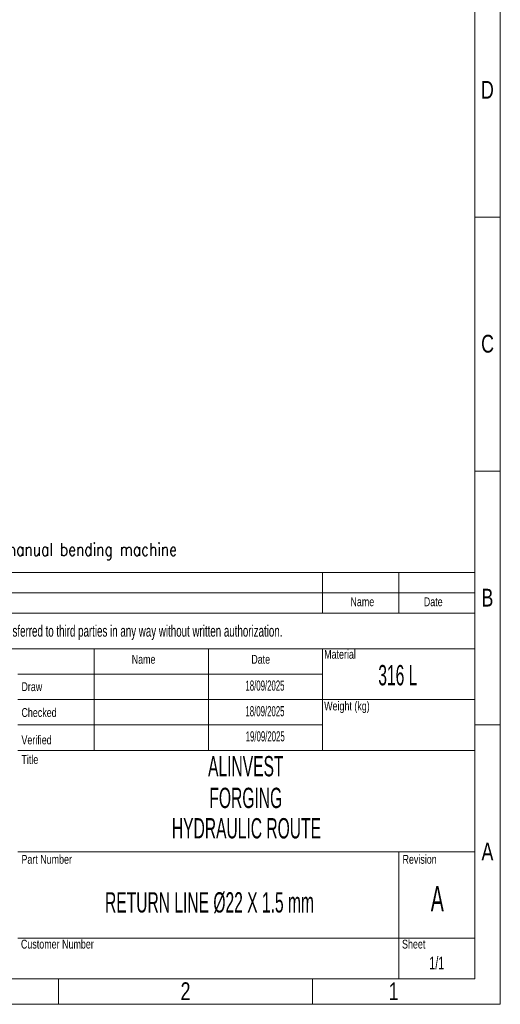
# Model space of a CAD drawing. Header units: millimetres. Extents: x 0 to 594, y 0 to 424.
# Tile 13 of 14: x 496 to 594, y 0 to 201. Entities that reach past the tile are written whole.
import ezdxf

# ---------------------------------------------------------------- set-up
doc = ezdxf.new("R2010")
doc.units = ezdxf.units.MM
doc.header["$LTSCALE"] = 0.25
doc.layers.add('SLD-0', color=179, linetype='Continuous')
doc.styles.add('AdskIsoMetric', font='romans.shx', dxfattribs={"width": 0.8, "height": 2.5})
doc.styles.add('SLDTEXTSTYLE1', font='TXT', dxfattribs={"width": 0.574367})
doc.styles.add('SLDTEXTSTYLE2', font='TXT', dxfattribs={"width": 0.638186})
doc.styles.add('SLDTEXTSTYLE3', font='TXT', dxfattribs={"width": 0.75})

# ---------------------------------------------------------------- blocks, each defined once
blk = doc.blocks.new('cajetin')
at = {"color": 7, "linetype": 'Continuous', "lineweight": 18}
for p, q in [((861, 615), (861, 0)), ((853.5, 607.5), (853.5, 7.5)), ((853.5, 232.5), (861, 232.5)), ((853.5, 157.5), (861, 157.5)), ((853.5, 82.5), (861, 82.5)), ((853.5, 7.5), (7.5, 7.5)), ((730.5, 7.5), (730.5, 0)), ((805.5, 7.5), (805.5, 0)), ((861, 0), (0, 0))]:
    blk.add_line(p, q, dxfattribs=at)
at = {"color": 7, "linetype": 'Continuous', "lineweight": 0, "char_height": 5.25, "attachment_point": 2, "style": 'SLDTEXTSTYLE3'}
for s, insert in [('D', (857.18, 272.74)), ('C', (857.23, 197.74)), ('B', (857.19, 122.74)), ('A', (857.2, 47.74)), ('2', (768.01, 6.49)), ('1', (829.51, 6.49))]:
    blk.add_mtext(s, dxfattribs=dict(at, insert=insert))
blk = doc.blocks.new('A$C05b564d1')
at = {"color": 7, "linetype": 'Continuous', "lineweight": 18}
for p, q in [((402.55, 87.96), (588.83, 87.96)), ((557.78, 87.96), (557.78, 79.68)), ((573.3, 87.96), (573.3, 79.68)), ((588.83, 87.96), (588.83, 5.17)), ((402.55, 83.82), (588.83, 83.82)), ((402.55, 79.68), (588.83, 79.68)), ((402.55, 72.44), (588.83, 72.44)), ((511.21, 72.44), (511.21, 51.74)), ((534.5, 72.44), (534.5, 51.74)), ((557.78, 72.44), (557.78, 67.26)), ((557.78, 67.26), (495.69, 67.26)), ((557.78, 67.26), (557.78, 62.09)), ((557.78, 62.09), (495.69, 62.09)), ((557.78, 62.09), (557.78, 56.92)), ((557.78, 62.09), (588.83, 62.09)), ((557.78, 56.92), (495.69, 56.92)), ((557.78, 56.92), (557.78, 51.74)), ((495.69, 51.74), (511.21, 51.74)), ((511.21, 51.74), (534.5, 51.74)), ((534.5, 51.74), (557.78, 51.74)), ((557.78, 51.74), (588.83, 51.74)), ((495.69, 31.05), (588.83, 31.05)), ((573.3, 31.05), (573.3, 5.17)), ((495.69, 13.45), (588.83, 13.45)), ((402.55, 5.17), (588.83, 5.17))]:
    blk.add_line(p, q, dxfattribs=at)
at = {"xscale": 0.689895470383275, "yscale": 0.689895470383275, "zscale": 0.689895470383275}
blk.add_blockref('cajetin', (0, 0), dxfattribs=at)
at = {"insert": (406.1, 93.99), "char_height": 2.5973, "attachment_point": 1, "style": 'AdskIsoMetric'}
blk.add_mtext_dynamic_manual_height_columns('**The elbows will be manufactured from bent pipes using a manual bending machine', width=4135.8911, gutter_width=12.99, heights=[0], dxfattribs=at)
at = {"color": 7, "linetype": 'Continuous', "lineweight": 0}
for s, insert, char_height, attachment_point, style in [('Name', (565.88, 82.93), 1.811, 2, 'SLDTEXTSTYLE3'), ('Date', (580.33, 82.93), 1.811, 2, 'SLDTEXTSTYLE3'), ('Material', (558.1, 72.23), 1.811, 1, 'SLDTEXTSTYLE3'), ('Name', (518.88, 71.21), 1.811, 1, 'SLDTEXTSTYLE3'), ('Date', (543.25, 71.21), 1.811, 1, 'SLDTEXTSTYLE3'), ('316 L', (573.11, 69.14), 4.139, 2, 'SLDTEXTSTYLE1'), ('Draw', (496.41, 65.63), 1.811, 1, 'SLDTEXTSTYLE3'), ('Checked', (496.41, 60.36), 1.811, 1, 'SLDTEXTSTYLE3'), ('Weight (kg)', (558.1, 61.7), 1.811, 1, 'SLDTEXTSTYLE3'), ('Verified', (496.41, 54.78), 1.811, 1, 'SLDTEXTSTYLE3'), ('Title', (496.41, 50.78), 1.811, 1, 'SLDTEXTSTYLE3'), ('ALINVEST', (542.13, 50.59), 4.139, 2, 'SLDTEXTSTYLE1'), ('FORGING ', (542.13, 44.13), 4.139, 2, 'SLDTEXTSTYLE1'), ('Part Number', (496.41, 30.45), 1.811, 1, 'SLDTEXTSTYLE3'), ('Revision', (574.07, 30.45), 1.811, 1, 'SLDTEXTSTYLE3'), ('Customer Number', (496.31, 13.17), 1.811, 1, 'SLDTEXTSTYLE3'), ('Sheet', (573.97, 13.17), 1.811, 1, 'SLDTEXTSTYLE3')]:
    blk.add_mtext(s, dxfattribs=dict(at, insert=insert, char_height=char_height, attachment_point=attachment_point, style=style))
at = {"layer": 'SLD-0', "color": 7, "attachment_point": 2}
for s, insert, char_height, style in [('This drawing is property of INSERTEC. Must not be copier or transferred to third parties in any way without written authorization.', (493.27, 77.24), 2.3284, 'SLDTEXTSTYLE2'), ('18/09/2025', (546.04, 65.98), 2.07, 'SLDTEXTSTYLE1'), ('18/09/2025', (546.04, 60.76), 2.07, 'SLDTEXTSTYLE1'), ('19/09/2025', (546.09, 55.64), 2.07, 'SLDTEXTSTYLE1'), ('HYDRAULIC ROUTE', (542.26, 37.94), 4.1394, 'SLDTEXTSTYLE1'), ('A', (581.16, 24.12), 5.17, 'SLDTEXTSTYLE1'), ('1/1', (581.06, 9.73), 2.587, 'SLDTEXTSTYLE2')]:
    blk.add_mtext(s, dxfattribs=dict(at, insert=insert, char_height=char_height, style=style))
at = {"layer": 'SLD-0', "color": 7, "insert": (534.73, 22.84), "char_height": 4.1394, "width": 92.0131, "attachment_point": 2, "style": 'SLDTEXTSTYLE1'}
blk.add_mtext('RETURN LINE Ø22 X 1.5 mm', dxfattribs=at)

msp = doc.modelspace()

# ---------------------------------------------------------------- block references
msp.add_blockref('A$C05b564d1', (0, 0))

doc.saveas('drawing.dxf')
